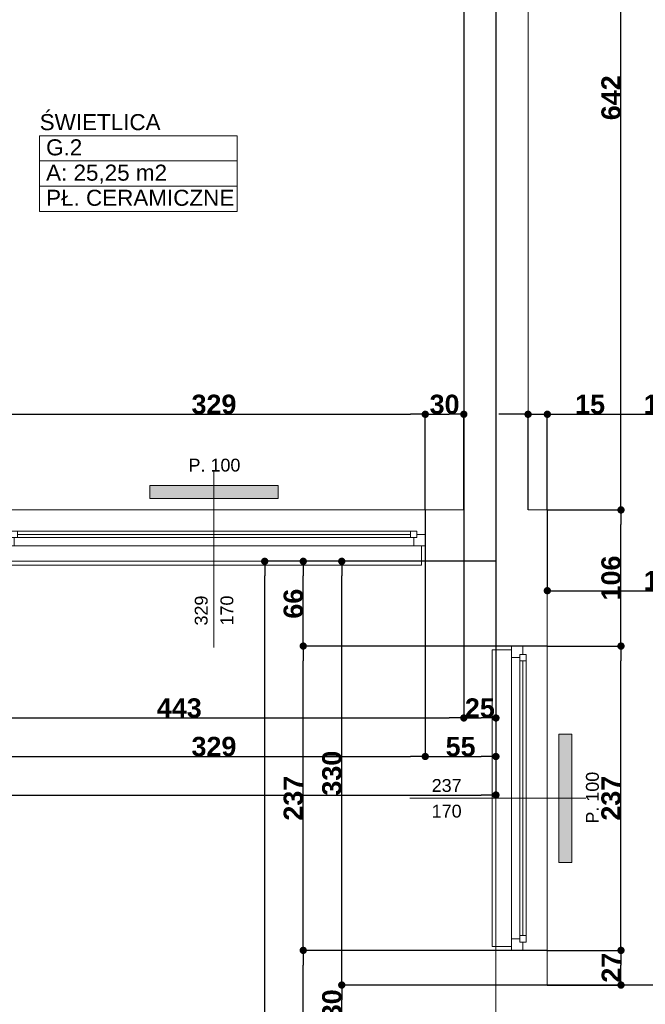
# Model space of a CAD drawing. Header units: millimetres. Extents: x 183299 to 1018155, y -286688 to 171278.
# Tile 71 of 100: x 420551 to 425421, y -97426 to -89758. Entities that reach past the tile are written whole.
import ezdxf
from ezdxf.enums import TextEntityAlignment as Align

# ---------------------------------------------------------------- set-up
doc = ezdxf.new("R2010")
doc.units = ezdxf.units.MM
doc.header["$MEASUREMENT"] = 0
doc.linetypes.add('Wipeout_Contour', pattern=[1000, 0, -1000])
for name, color, linetype in [('Elementy Modelu - Strefy', 7, 'Continuous'), ('inwentaryzacja_sciany', 7, 'Continuous'), ('Okna ArchiCADa', 7, 'Continuous'), ('Wymiarowanie - Ogólne', 7, 'Continuous'), ('Znaczniki Okien', 7, 'Continuous')]:
    doc.layers.add(name, color=color, linetype=linetype)
for name, color, linetype, lineweight in [('Elementy Modelu - Strefy_Nr_Pióra__6', 250, 'Continuous', 18), ('grzejniki_Nr_Pióra__20', 1, 'Continuous', 0), ('inwentaryzacja_sciany_Nr_Pióra__1', 7, 'Continuous', 13), ('inwentaryzacja_wentylacja_Nr_Pióra__20', 1, 'Continuous', 0), ('Okna ArchiCADa_Nr_Pióra__1', 7, 'Continuous', 13), ('Znaczniki Okien_Nr_Pióra__1', 7, 'Continuous', 13), ('Znaczniki Okien_Nr_Pióra__7', 7, 'Continuous', 35)]:
    doc.layers.add(name, color=color, linetype=linetype, lineweight=lineweight)
doc.layers.add('Okna ArchiCADa_Nr_Pióra__23', color=7, linetype='Continuous', lineweight=20, true_color=0xff6600)
doc.layers.add('Okna ArchiCADa_Nr_Pióra__3', color=7, linetype='Continuous', lineweight=18, true_color=0xff6600)
doc.styles.add('GENERATED_STYLE_1', font='arial.ttf')
doc.styles.add('GENERATED_STYLE_2', font='arialbd.ttf')
doc.styles.get("Standard").update_dxf_attribs({"font": 'txt', "bigfont": 'BIGFONT.SHX'})
doc.dimstyles.new('GENERATED_STYLE__1', dxfattribs={"dimtxt": 150, "dimasz": 114, "dimexe": 0.18, "dimexo": 0, "dimgap": 0.09, "dimtad": 1, "dimtih": 1, "dimtoh": 1, "dimdec": 0, "dimlfac": 0.1, "dimzin": 0, "dimdsep": 46, "dimtxsty": 'GENERATED_STYLE_2', "dimblk": 'ARROWHEAD_11', "dimblk1": 'ARROWHEAD_11', "dimblk2": 'ARROWHEAD_11', "dimcen": 0.09, "dimclrd": 256, "dimclre": 256, "dimclrt": 256, "dimazin": 0, "dimtfac": 1, "dimtdec": 4, "dimtmove": 0, "dimatfit": 3, "dimfxl": 1, "dimtolj": 1, "dimtzin": 0, "dimarcsym": 0})
doc.dimstyles.new('GENERATED_STYLE__2', dxfattribs={"dimtxt": 150, "dimasz": 114, "dimexe": 0.18, "dimexo": 0, "dimgap": 0.09, "dimtad": 1, "dimdec": 0, "dimlfac": 0.1, "dimzin": 0, "dimdsep": 46, "dimtxsty": 'GENERATED_STYLE_2', "dimblk": 'ARROWHEAD_11', "dimblk1": 'ARROWHEAD_11', "dimblk2": 'ARROWHEAD_11', "dimcen": 0.09, "dimclrd": 256, "dimclre": 256, "dimclrt": 256, "dimazin": 0, "dimtfac": 1, "dimtdec": 4, "dimtmove": 0, "dimatfit": 3, "dimfxl": 1, "dimtolj": 1, "dimtzin": 0, "dimarcsym": 0})

# ---------------------------------------------------------------- blocks, each defined once
blk = doc.blocks.new('ŚWIETLICA      _G.2_149_2', base_point=(246132.3, -90957.7))
at = {"layer": 'Elementy Modelu - Strefy_Nr_Pióra__6', "linetype": 'Continuous'}
for p, q in [((245363.4, -90761.3), (246901.1, -90761.3)), ((245363.4, -90957.7), (245363.4, -90761.3)), ((246901.1, -90761.3), (246901.1, -90957.7)), ((246901.1, -90957.7), (245363.4, -90957.7)), ((245363.4, -90957.7), (246901.1, -90957.7)), ((245363.4, -91154.1), (245363.4, -90957.7)), ((246901.1, -90957.7), (246901.1, -91154.1)), ((246901.1, -91154.1), (245363.4, -91154.1)), ((245363.4, -91154.1), (246901.1, -91154.1)), ((245363.4, -91350.6), (245363.4, -91154.1)), ((246901.1, -91154.1), (246901.1, -91350.6)), ((246901.1, -91350.6), (245363.4, -91350.6))]:
    blk.add_line(p, q, dxfattribs=at)
at = {"linetype": 'Continuous', "flags": 1}
for tag in ['ROOM_AREA', 'ROOM_PERIM', 'ROOM_WALLS_SURF', 'ROOM_DOORS_SURF', 'ROOM_WINDS_SURF', 'ROOM_BASELEV', 'ROOM_HEIGHT', 'ROOM_NET_AREA', 'ROOM_REDUCED_AREA', 'ROOM_CALC_AREA', 'ROOM_VOLUME']:
    blk.add_attdef(tag, text='', height=2000, dxfattribs=at).set_placement((246132.3, -91990.8), align=Align.BOTTOM_LEFT)
at = {"layer": 'Elementy Modelu - Strefy_Nr_Pióra__6', "linetype": 'Continuous', "insert": (245413.4, -90986.3), "char_height": 125, "attachment_point": 1, "style": 'GENERATED_STYLE_1'}
blk.add_mtext('{A: 25,25 m2}', dxfattribs=at)
at = {"layer": 'Elementy Modelu - Strefy_Nr_Pióra__6', "style": 'GENERATED_STYLE_1'}
for tag, p in [('ROOM_NAME', (245363.4, -90755.4)), ('ROOM_NUMBER', (245413.4, -90951.8)), ('basec', (245413.4, -91344.6))]:
    blk.add_attdef(tag, text='', height=125, dxfattribs=at).set_placement(p, align=Align.BOTTOM_LEFT)
blk = doc.blocks.new('O1 rozwierane 12_103')
at = {"layer": 'Okna ArchiCADa_Nr_Pióra__1', "linetype": 'Continuous'}
for p, q in [((-1185, 0), (-1185, -90)), ((-1155, 0), (-1185, 0)), ((1155, 0), (1185, 0)), ((1185, 0), (1185, -90))]:
    blk.add_line(p, q, dxfattribs=at)
at = {"layer": 'Okna ArchiCADa_Nr_Pióra__23', "linetype": 'Continuous'}
for p, q in [((-1185, 0), (-1185, -90)), ((1185, -90), (1185, 0))]:
    blk.add_line(p, q, dxfattribs=at)
at = {"layer": 'Okna ArchiCADa_Nr_Pióra__3', "linetype": 'Continuous'}
for p, q in [((-1155, 120), (-1155, 150)), ((-1155, 150), (1155, 150)), ((-1155, 120), (1155, 120)), ((1155, 150), (1155, 120)), ((-1185, -280), (1185, -280)), ((-1185, -280), (1185, -280))]:
    blk.add_line(p, q, dxfattribs=at)
at = {"linetype": 'Wipeout_Contour', "ltscale": 8678.220091}
blk.add_wipeout([(1070, -115), (1070, -65), (1095, -65), (1095, 0), (-1095, 0), (-1095, -65), (-1070, -65), (-1070, -115)], dxfattribs=at).dxf.layer = 'Okna ArchiCADa'
at = {"layer": 'Okna ArchiCADa_Nr_Pióra__23', "linetype": 'Continuous'}
for p, q in [((-1095, 0), (-1185, 0)), ((-1095, -65), (-1095, 0)), ((1185, 0), (1095, 0)), ((1095, 0), (1095, -65)), ((-1120, -90), (-1120, -65)), ((-1120, -65), (-1095, -65)), ((-1070, -65), (-1120, -65)), ((-1120, -65), (-1120, -115)), ((-1070, -115), (-1070, -65)), ((1120, -65), (1070, -65)), ((1070, -65), (1070, -115)), ((1095, -65), (1120, -65)), ((1120, -65), (1120, -90)), ((1120, -115), (1120, -65)), ((-1185, -90), (-1120, -90)), ((-1120, -115), (-1070, -115)), ((1070, -115), (1120, -115)), ((1120, -90), (1185, -90))]:
    blk.add_line(p, q, dxfattribs=at)
at = {"layer": 'Okna ArchiCADa_Nr_Pióra__3', "linetype": 'Continuous'}
for p, q in [((1095, 0), (-1095, 0)), ((-1070, -65), (1070, -65)), ((-1070, -90), (1070, -90)), ((-1070, -115), (1070, -115)), ((-1070, -115), (1070, -115))]:
    blk.add_line(p, q, dxfattribs=at)
blk = doc.blocks.new('Znacznik O 12_118')
at = {"layer": 'Znaczniki Okien_Nr_Pióra__1', "linetype": 'Continuous'}
blk.add_line((0, 671.4), (0, -700), dxfattribs=at)
at = {"layer": 'Znaczniki Okien_Nr_Pióra__7', "linetype": 'Continuous', "char_height": 100, "attachment_point": 7, "rotation": 270, "style": 'GENERATED_STYLE_1'}
for s, insert in [('{170}', (-152.1, 500)), ('{237}', (47.9, 500))]:
    blk.add_mtext(s, dxfattribs=dict(at, insert=insert))
at = {"layer": 'Znaczniki Okien_Nr_Pióra__7', "linetype": 'Continuous', "insert": (-197.9, -802.1), "char_height": 100, "attachment_point": 7, "style": 'GENERATED_STYLE_1'}
blk.add_mtext('{P. 100}', dxfattribs=at)
blk = doc.blocks.new('Ściana_707_2', base_point=(248915.1, -103325.8))
at = {"layer": 'inwentaryzacja_sciany_Nr_Pióra__1', "linetype": 'Continuous'}
for p, q in [((249315.1, -94735.8), (249315.1, -93675.8)), ((248915.1, -94075.8), (248915.1, -94765.8)), ((248915.1, -94765.8), (249035.1, -94765.8)), ((249035.1, -94765.8), (249035.1, -94735.8)), ((249035.1, -94735.8), (249125.1, -94735.8)), ((249125.1, -94735.8), (249315.1, -94735.8)), ((248915.1, -97075.8), (249035.1, -97075.8)), ((248915.1, -97075.8), (248915.1, -103725.8)), ((249035.1, -97075.8), (249035.1, -97105.8)), ((249035.1, -97105.8), (249125.1, -97105.8)), ((249125.1, -97105.8), (249315.1, -97105.8)), ((249315.1, -97375.8), (249315.1, -97105.8))]:
    blk.add_line(p, q, dxfattribs=at)
at = {"layer": 'Okna ArchiCADa', "linetype": 'Continuous', "xscale": -1, "rotation": 90}
blk.add_blockref('O1 rozwierane 12_103', (249035.1, -95920.8), dxfattribs=at)
at = {"layer": 'Znaczniki Okien', "rotation": 90}
blk.add_blockref('Znacznik O 12_118', (248915.1, -95920.8), dxfattribs=at)
blk = doc.blocks.new('Ściana_709_2', base_point=(248915.1, -97675.8))
at = {"layer": 'inwentaryzacja_sciany_Nr_Pióra__1', "linetype": 'Continuous'}
blk.add_line((250085.1, -97375.8), (249315.1, -97375.8), dxfattribs=at)
blk = doc.blocks.new('Ściana_713_2', base_point=(248915.1, -93675.8))
at = {"layer": 'inwentaryzacja_sciany_Nr_Pióra__1', "linetype": 'Continuous'}
for p, q in [((249165.1, -93675.8), (249165.1, -87255.8)), ((248915.1, -87975.8), (248915.1, -93675.8))]:
    blk.add_line(p, q, dxfattribs=at)
blk = doc.blocks.new('O1 rozwierane 12_101')
at = {"layer": 'Okna ArchiCADa_Nr_Pióra__1', "linetype": 'Continuous'}
for p, q in [((-1645, 0), (-1645, -90)), ((-1615, 0), (-1645, 0)), ((1615, 0), (1645, 0)), ((1645, 0), (1645, -90))]:
    blk.add_line(p, q, dxfattribs=at)
at = {"layer": 'Okna ArchiCADa_Nr_Pióra__23', "linetype": 'Continuous'}
for p, q in [((-1645, 0), (-1645, -90)), ((1645, -90), (1645, 0))]:
    blk.add_line(p, q, dxfattribs=at)
at = {"layer": 'Okna ArchiCADa_Nr_Pióra__3', "linetype": 'Continuous'}
for p, q in [((-1615, 120), (-1615, 150)), ((-1615, 150), (1615, 150)), ((-1615, 120), (1615, 120)), ((1615, 150), (1615, 120)), ((-1645, -280), (1645, -280)), ((-1645, -280), (1645, -280))]:
    blk.add_line(p, q, dxfattribs=at)
at = {"linetype": 'Wipeout_Contour', "ltscale": 12352.174021}
blk.add_wipeout([(1530, -115), (1530, -65), (1555, -65), (1555, 0), (-1555, 0), (-1555, -65), (-1530, -65), (-1530, -115)], dxfattribs=at).dxf.layer = 'Okna ArchiCADa'
at = {"layer": 'Okna ArchiCADa_Nr_Pióra__23', "linetype": 'Continuous'}
for p, q in [((-1555, 0), (-1645, 0)), ((-1555, -65), (-1555, 0)), ((1645, 0), (1555, 0)), ((1555, 0), (1555, -65)), ((-1580, -90), (-1580, -65)), ((-1580, -65), (-1555, -65)), ((-1530, -65), (-1580, -65)), ((-1580, -65), (-1580, -115)), ((-1530, -115), (-1530, -65)), ((1580, -65), (1530, -65)), ((1530, -65), (1530, -115)), ((1555, -65), (1580, -65)), ((1580, -65), (1580, -90)), ((1580, -115), (1580, -65)), ((-1645, -90), (-1580, -90)), ((-1580, -115), (-1530, -115)), ((1530, -115), (1580, -115)), ((1580, -90), (1645, -90))]:
    blk.add_line(p, q, dxfattribs=at)
at = {"layer": 'Okna ArchiCADa_Nr_Pióra__3', "linetype": 'Continuous'}
for p, q in [((1555, 0), (-1555, 0)), ((-1530, -65), (1530, -65)), ((-1530, -90), (1530, -90)), ((-1530, -115), (1530, -115)), ((-1530, -115), (1530, -115))]:
    blk.add_line(p, q, dxfattribs=at)
blk = doc.blocks.new('Znacznik O 12_122')
at = {"layer": 'Znaczniki Okien_Nr_Pióra__1', "linetype": 'Continuous'}
blk.add_line((0, 671.4), (0, -700), dxfattribs=at)
at = {"layer": 'Znaczniki Okien_Nr_Pióra__7', "linetype": 'Continuous', "char_height": 100, "attachment_point": 7, "style": 'GENERATED_STYLE_1'}
for s, insert, rotation in [('{170}', (-152.1, 500), 270), ('{329}', (47.9, 500), 270), ('{P. 100}', (197.9, -697.9), 180)]:
    blk.add_mtext(s, dxfattribs=dict(at, insert=insert, rotation=rotation))
blk = doc.blocks.new('Ściana_730_2', base_point=(248915.1, -93675.8))
at = {"layer": 'inwentaryzacja_sciany_Nr_Pióra__1', "linetype": 'Continuous'}
for p, q in [((248365.1, -93865.8), (248365.1, -93675.8)), ((248665.1, -93675.8), (248365.1, -93675.8)), ((249315.1, -93675.8), (249165.1, -93675.8)), ((248365.1, -93955.8), (248365.1, -93865.8)), ((248335.1, -94075.8), (248335.1, -93955.8)), ((248335.1, -93955.8), (248365.1, -93955.8)), ((248335.1, -94075.8), (248915.1, -94075.8))]:
    blk.add_line(p, q, dxfattribs=at)
at = {"layer": 'Okna ArchiCADa', "linetype": 'Continuous', "xscale": -1, "rotation": 180}
blk.add_blockref('O1 rozwierane 12_101', (246720.1, -93955.8), dxfattribs=at)
at = {"layer": 'Znaczniki Okien', "rotation": 180}
blk.add_blockref('Znacznik O 12_122', (246720.1, -94075.8), dxfattribs=at)
blk = doc.blocks.new('Ściana_485_2', base_point=(248915.1, -93675.8))
at = {"layer": 'inwentaryzacja_sciany_Nr_Pióra__1', "linetype": 'Continuous'}
for p, q in [((248915.1, -87255.8), (248665.1, -87255.8)), ((248665.1, -87255.8), (248665.1, -87675.8)), ((248915.1, -93675.8), (248915.1, -87255.8)), ((248665.1, -87975.8), (248665.1, -93675.8))]:
    blk.add_line(p, q, dxfattribs=at)
blk = doc.blocks.new('ARROWHEAD_11')
at = {"linetype": 'Continuous'}
blk.add_line((0, 0), (-1, 0), dxfattribs=at)
at = {"linetype": 'Continuous', "const_width": 0.25, "flags": 128}
blk.add_lwpolyline([(-0.125, 0, 1), (0.125, 0, 1)], format="xyb", close=True, dxfattribs=at)
blk = doc.blocks.new('*D5263')
at = {"layer": 'Defpoints', "color": 0}
for p in [(424008, -80756.3), (419578, -90726.3), (424008, -95196.3)]:
    blk.add_point(p, dxfattribs=at)
at = {"layer": 'Wymiarowanie - Ogólne', "linetype": 'Continuous', "lineweight": -2}
for p, q in [((424008, -80756.3), (424008, -95196.5)), ((419578, -90726.3), (419578, -95196.5)), ((419692, -95196.3), (423894, -95196.3))]:
    blk.add_line(p, q, dxfattribs=at)
at = {"layer": 'Wymiarowanie - Ogólne', "lineweight": -2, "xscale": 114, "yscale": 114, "zscale": 114, "rotation": 180}
blk.add_blockref('ARROWHEAD_11', (419578, -95196.3), dxfattribs=at)
at = {"layer": 'Wymiarowanie - Ogólne', "lineweight": -2, "xscale": 114, "yscale": 114, "zscale": 114}
blk.add_blockref('ARROWHEAD_11', (424008, -95196.3), dxfattribs=at)
at = {"layer": 'Wymiarowanie - Ogólne', "insert": (421793, -95119.7), "char_height": 150, "attachment_point": 5, "style": 'GENERATED_STYLE_2'}
blk.add_mtext('\\A1;443', dxfattribs=at)
blk = doc.blocks.new('*D5264')
at = {"layer": 'Defpoints', "color": 0}
for p in [(424008, -80756.3), (424258, -80756.3), (424258, -95196.3)]:
    blk.add_point(p, dxfattribs=at)
at = {"layer": 'Wymiarowanie - Ogólne', "linetype": 'Continuous', "lineweight": -2}
for p, q in [((424008, -80756.3), (424008, -95196.5)), ((424258, -80756.3), (424258, -95196.5)), ((424122, -95196.3), (424144, -95196.3))]:
    blk.add_line(p, q, dxfattribs=at)
at = {"layer": 'Wymiarowanie - Ogólne', "lineweight": -2, "xscale": 114, "yscale": 114, "zscale": 114, "rotation": 180}
blk.add_blockref('ARROWHEAD_11', (424008, -95196.3), dxfattribs=at)
at = {"layer": 'Wymiarowanie - Ogólne', "lineweight": -2, "xscale": 114, "yscale": 114, "zscale": 114}
blk.add_blockref('ARROWHEAD_11', (424258, -95196.3), dxfattribs=at)
at = {"layer": 'Wymiarowanie - Ogólne', "insert": (424133, -95119.7), "char_height": 150, "attachment_point": 5, "style": 'GENERATED_STYLE_2'}
blk.add_mtext('\\A1;25', dxfattribs=at)
blk = doc.blocks.new('*D5272')
at = {"layer": 'Defpoints', "color": 0}
for p in [(420418, -93576.3), (423708, -93576.3), (423708, -95496.3)]:
    blk.add_point(p, dxfattribs=at)
at = {"layer": 'Wymiarowanie - Ogólne', "linetype": 'Continuous', "lineweight": -2}
for p, q in [((420418, -93576.3), (420418, -95496.5)), ((423708, -93576.3), (423708, -95496.5)), ((420532, -95496.3), (423594, -95496.3))]:
    blk.add_line(p, q, dxfattribs=at)
at = {"layer": 'Wymiarowanie - Ogólne', "lineweight": -2, "xscale": 114, "yscale": 114, "zscale": 114, "rotation": 180}
blk.add_blockref('ARROWHEAD_11', (420418, -95496.3), dxfattribs=at)
at = {"layer": 'Wymiarowanie - Ogólne', "lineweight": -2, "xscale": 114, "yscale": 114, "zscale": 114}
blk.add_blockref('ARROWHEAD_11', (423708, -95496.3), dxfattribs=at)
at = {"layer": 'Wymiarowanie - Ogólne', "insert": (422063, -95419.6), "char_height": 150, "attachment_point": 5, "style": 'GENERATED_STYLE_2'}
blk.add_mtext('\\A1;329', dxfattribs=at)
blk = doc.blocks.new('*D5273')
at = {"layer": 'Defpoints', "color": 0}
for p in [(423708, -93576.3), (424258, -93976.3), (424258, -95496.3)]:
    blk.add_point(p, dxfattribs=at)
at = {"layer": 'Wymiarowanie - Ogólne', "linetype": 'Continuous', "lineweight": -2}
for p, q in [((423708, -93576.3), (423708, -95496.5)), ((424258, -93976.3), (424258, -95496.5)), ((423822, -95496.3), (424144, -95496.3))]:
    blk.add_line(p, q, dxfattribs=at)
at = {"layer": 'Wymiarowanie - Ogólne', "lineweight": -2, "xscale": 114, "yscale": 114, "zscale": 114, "rotation": 180}
blk.add_blockref('ARROWHEAD_11', (423708, -95496.3), dxfattribs=at)
at = {"layer": 'Wymiarowanie - Ogólne', "lineweight": -2, "xscale": 114, "yscale": 114, "zscale": 114}
blk.add_blockref('ARROWHEAD_11', (424258, -95496.3), dxfattribs=at)
at = {"layer": 'Wymiarowanie - Ogólne', "insert": (423983, -95420), "char_height": 150, "attachment_point": 5, "style": 'GENERATED_STYLE_2'}
blk.add_mtext('\\A1;55', dxfattribs=at)
blk = doc.blocks.new('*D5274')
at = {"layer": 'Defpoints', "color": 0}
for p in [(405828, -93976.3), (424258, -93976.3), (424258, -95796.3)]:
    blk.add_point(p, dxfattribs=at)
at = {"layer": 'Wymiarowanie - Ogólne', "linetype": 'Continuous', "lineweight": -2}
for p, q in [((405828, -93976.3), (405828, -95796.5)), ((424258, -93976.3), (424258, -95796.5)), ((405942, -95796.3), (424144, -95796.3))]:
    blk.add_line(p, q, dxfattribs=at)
at = {"layer": 'Wymiarowanie - Ogólne', "lineweight": -2, "xscale": 114, "yscale": 114, "zscale": 114, "rotation": 180}
blk.add_blockref('ARROWHEAD_11', (405828, -95796.3), dxfattribs=at)
at = {"layer": 'Wymiarowanie - Ogólne', "lineweight": -2, "xscale": 114, "yscale": 114, "zscale": 114}
blk.add_blockref('ARROWHEAD_11', (424258, -95796.3), dxfattribs=at)
at = {"layer": 'Wymiarowanie - Ogólne', "insert": (415043, -95719.6), "char_height": 150, "attachment_point": 5, "style": 'GENERATED_STYLE_2'}
blk.add_mtext('\\A1;1843', dxfattribs=at)
blk = doc.blocks.new('*D5304')
at = {"layer": 'Defpoints', "color": 0}
for p in [(423058, -97276.3), (430803, -97276.3), (430803, -97576.3)]:
    blk.add_point(p, dxfattribs=at)
at = {"layer": 'Wymiarowanie - Ogólne', "linetype": 'Continuous', "lineweight": -2}
for p, q in [((430803, -97276.3), (423057.8, -97276.3)), ((423058, -97462.3), (423058, -97390.3)), ((430803, -97576.3), (423057.8, -97576.3))]:
    blk.add_line(p, q, dxfattribs=at)
at = {"layer": 'Wymiarowanie - Ogólne', "lineweight": -2, "xscale": 114, "yscale": 114, "zscale": 114}
for p, rotation in [((423058, -97276.3), 90), ((423058, -97576.3), 270)]:
    blk.add_blockref('ARROWHEAD_11', p, dxfattribs=dict(at, rotation=rotation))
at = {"layer": 'Wymiarowanie - Ogólne', "insert": (422981.4, -97426.3), "char_height": 150, "attachment_point": 5, "rotation": 90, "style": 'GENERATED_STYLE_2'}
blk.add_mtext('\\A1;30', dxfattribs=at)
blk = doc.blocks.new('*D5305')
at = {"layer": 'Defpoints', "color": 0}
for p in [(423058, -93976.3), (424258, -93976.3), (430803, -97276.3)]:
    blk.add_point(p, dxfattribs=at)
at = {"layer": 'Wymiarowanie - Ogólne', "linetype": 'Continuous', "lineweight": -2}
for p, q in [((424258, -93976.3), (423057.8, -93976.3)), ((423058, -97162.3), (423058, -94090.3)), ((430803, -97276.3), (423057.8, -97276.3))]:
    blk.add_line(p, q, dxfattribs=at)
at = {"layer": 'Wymiarowanie - Ogólne', "lineweight": -2, "xscale": 114, "yscale": 114, "zscale": 114}
for p, rotation in [((423058, -93976.3), 90), ((423058, -97276.3), 270)]:
    blk.add_blockref('ARROWHEAD_11', p, dxfattribs=dict(at, rotation=rotation))
at = {"layer": 'Wymiarowanie - Ogólne', "insert": (422981.4, -95626.3), "char_height": 150, "attachment_point": 5, "rotation": 90, "style": 'GENERATED_STYLE_2'}
blk.add_mtext('\\A1;330', dxfattribs=at)
blk = doc.blocks.new('*D5306')
at = {"layer": 'Defpoints', "color": 0}
for p in [(422758, -97006.3), (424658, -97006.3), (424258, -103626.3)]:
    blk.add_point(p, dxfattribs=at)
at = {"layer": 'Wymiarowanie - Ogólne', "linetype": 'Continuous', "lineweight": -2}
for p, q in [((424658, -97006.3), (422757.8, -97006.3)), ((422758, -103512.3), (422758, -97120.3)), ((424258, -103626.3), (422757.8, -103626.3))]:
    blk.add_line(p, q, dxfattribs=at)
at = {"layer": 'Wymiarowanie - Ogólne', "lineweight": -2, "xscale": 114, "yscale": 114, "zscale": 114}
for p, rotation in [((422758, -97006.3), 90), ((422758, -103626.3), 270)]:
    blk.add_blockref('ARROWHEAD_11', p, dxfattribs=dict(at, rotation=rotation))
at = {"layer": 'Wymiarowanie - Ogólne', "insert": (422681.4, -100316.3), "char_height": 150, "attachment_point": 5, "rotation": 90, "style": 'GENERATED_STYLE_2'}
blk.add_mtext('\\A1;662', dxfattribs=at)
blk = doc.blocks.new('*D5307')
at = {"layer": 'Defpoints', "color": 0}
for p in [(422758, -94636.3), (424658, -94636.3), (424658, -97006.3)]:
    blk.add_point(p, dxfattribs=at)
at = {"layer": 'Wymiarowanie - Ogólne', "linetype": 'Continuous', "lineweight": -2}
for p, q in [((424658, -94636.3), (422757.8, -94636.3)), ((422758, -96892.3), (422758, -94750.3)), ((424658, -97006.3), (422757.8, -97006.3))]:
    blk.add_line(p, q, dxfattribs=at)
at = {"layer": 'Wymiarowanie - Ogólne', "lineweight": -2, "xscale": 114, "yscale": 114, "zscale": 114}
for p, rotation in [((422758, -94636.3), 90), ((422758, -97006.3), 270)]:
    blk.add_blockref('ARROWHEAD_11', p, dxfattribs=dict(at, rotation=rotation))
at = {"layer": 'Wymiarowanie - Ogólne', "insert": (422681.4, -95821.3), "char_height": 150, "attachment_point": 5, "rotation": 90, "style": 'GENERATED_STYLE_2'}
blk.add_mtext('\\A1;237', dxfattribs=at)
blk = doc.blocks.new('*D5308')
at = {"layer": 'Defpoints', "color": 0}
for p in [(422758, -93976.3), (424258, -93976.3), (424658, -94636.3)]:
    blk.add_point(p, dxfattribs=at)
at = {"layer": 'Wymiarowanie - Ogólne', "linetype": 'Continuous', "lineweight": -2}
for p, q in [((424258, -93976.3), (422757.8, -93976.3)), ((422758, -94522.3), (422758, -94090.3)), ((424658, -94636.3), (422757.8, -94636.3))]:
    blk.add_line(p, q, dxfattribs=at)
at = {"layer": 'Wymiarowanie - Ogólne', "lineweight": -2, "xscale": 114, "yscale": 114, "zscale": 114}
for p, rotation in [((422758, -93976.3), 90), ((422758, -94636.3), 270)]:
    blk.add_blockref('ARROWHEAD_11', p, dxfattribs=dict(at, rotation=rotation))
at = {"layer": 'Wymiarowanie - Ogólne', "insert": (422681.4, -94306.3), "char_height": 150, "attachment_point": 5, "rotation": 90, "style": 'GENERATED_STYLE_2'}
blk.add_mtext('\\A1;66', dxfattribs=at)
blk = doc.blocks.new('*D5309')
at = {"layer": 'Defpoints', "color": 0}
for p in [(422458, -93976.3), (424258, -93976.3), (424258, -103626.3)]:
    blk.add_point(p, dxfattribs=at)
at = {"layer": 'Wymiarowanie - Ogólne', "linetype": 'Continuous', "lineweight": -2}
for p, q in [((424258, -93976.3), (422457.8, -93976.3)), ((422458, -103512.3), (422458, -94090.3)), ((424258, -103626.3), (422457.8, -103626.3))]:
    blk.add_line(p, q, dxfattribs=at)
at = {"layer": 'Wymiarowanie - Ogólne', "lineweight": -2, "xscale": 114, "yscale": 114, "zscale": 114}
for p, rotation in [((422458, -93976.3), 90), ((422458, -103626.3), 270)]:
    blk.add_blockref('ARROWHEAD_11', p, dxfattribs=dict(at, rotation=rotation))
at = {"layer": 'Wymiarowanie - Ogólne', "insert": (422381.2, -98801.3), "char_height": 150, "attachment_point": 5, "rotation": 90, "style": 'GENERATED_STYLE_2'}
blk.add_mtext('\\A1;965', dxfattribs=at)
blk = doc.blocks.new('*D5425')
at = {"layer": 'Defpoints', "color": 0}
for p in [(426508, -84026.3), (424508, -89601.3), (426508, -90481.3)]:
    blk.add_point(p, dxfattribs=at)
at = {"layer": 'Wymiarowanie - Ogólne', "linetype": 'Continuous', "lineweight": -2}
for p, q in [((424508, -89601.3), (424508, -84026.1)), ((424622, -84026.3), (426394, -84026.3)), ((426508, -90481.3), (426508, -84026.1))]:
    blk.add_line(p, q, dxfattribs=at)
at = {"layer": 'Wymiarowanie - Ogólne', "lineweight": -2, "xscale": 114, "yscale": 114, "zscale": 114, "rotation": 180}
blk.add_blockref('ARROWHEAD_11', (424508, -84026.3), dxfattribs=at)
at = {"layer": 'Wymiarowanie - Ogólne', "lineweight": -2, "xscale": 114, "yscale": 114, "zscale": 114}
blk.add_blockref('ARROWHEAD_11', (426508, -84026.3), dxfattribs=at)
at = {"layer": 'Wymiarowanie - Ogólne', "insert": (425508, -83949.7), "char_height": 150, "attachment_point": 5, "style": 'GENERATED_STYLE_2'}
blk.add_mtext('\\A1;200', dxfattribs=at)
blk = doc.blocks.new('*D6537')
at = {"layer": 'Defpoints', "color": 0}
for p in [(426508, -90481.3), (424658, -93576.3), (426508, -94205.1)]:
    blk.add_point(p, dxfattribs=at)
at = {"layer": 'Wymiarowanie - Ogólne', "linetype": 'Continuous', "lineweight": -2}
for p, q in [((426508, -90481.3), (426508, -94205.3)), ((424658, -93576.3), (424658, -94205.3)), ((424772, -94205.1), (426394, -94205.1))]:
    blk.add_line(p, q, dxfattribs=at)
at = {"layer": 'Wymiarowanie - Ogólne', "lineweight": -2, "xscale": 114, "yscale": 114, "zscale": 114, "rotation": 180}
blk.add_blockref('ARROWHEAD_11', (424658, -94205.1), dxfattribs=at)
at = {"layer": 'Wymiarowanie - Ogólne', "lineweight": -2, "xscale": 114, "yscale": 114, "zscale": 114}
blk.add_blockref('ARROWHEAD_11', (426508, -94205.1), dxfattribs=at)
at = {"layer": 'Wymiarowanie - Ogólne', "insert": (425583, -94128.4), "char_height": 150, "attachment_point": 5, "style": 'GENERATED_STYLE_2'}
blk.add_mtext('\\A1;185', dxfattribs=at)
blk = doc.blocks.new('*D6568')
at = {"layer": 'Defpoints', "color": 0}
for p in [(424658, -92831.3), (424508, -93576.3), (424658, -93576.3)]:
    blk.add_point(p, dxfattribs=at)
at = {"layer": 'Wymiarowanie - Ogólne', "linetype": 'Continuous', "lineweight": -2}
for p, q in [((424394, -92831.3), (424280, -92831.3)), ((424508, -93576.3), (424508, -92831.1)), ((424508, -92831.3), (424658, -92831.3)), ((424658, -93576.3), (424658, -92831.1)), ((424772, -92831.3), (425096.1, -92831.3))]:
    blk.add_line(p, q, dxfattribs=at)
at = {"layer": 'Wymiarowanie - Ogólne', "lineweight": -2, "xscale": 114, "yscale": 114, "zscale": 114}
blk.add_blockref('ARROWHEAD_11', (424508, -92831.3), dxfattribs=at)
at = {"layer": 'Wymiarowanie - Ogólne', "lineweight": -2, "xscale": 114, "yscale": 114, "zscale": 114, "rotation": 180}
blk.add_blockref('ARROWHEAD_11', (424658, -92831.3), dxfattribs=at)
at = {"layer": 'Wymiarowanie - Ogólne', "insert": (424991, -92754.7), "char_height": 150, "attachment_point": 5, "style": 'GENERATED_STYLE_2'}
blk.add_mtext('\\A1;15', dxfattribs=at)
blk = doc.blocks.new('*D6569')
at = {"layer": 'Defpoints', "color": 0}
for p in [(426508, -92831.3), (424658, -93576.3), (426508, -95336.3)]:
    blk.add_point(p, dxfattribs=at)
at = {"layer": 'Wymiarowanie - Ogólne', "linetype": 'Continuous', "lineweight": -2}
for p, q in [((424658, -93576.3), (424658, -92831.1)), ((424772, -92831.3), (426394, -92831.3)), ((426508, -95336.3), (426508, -92831.1))]:
    blk.add_line(p, q, dxfattribs=at)
at = {"layer": 'Wymiarowanie - Ogólne', "lineweight": -2, "xscale": 114, "yscale": 114, "zscale": 114, "rotation": 180}
blk.add_blockref('ARROWHEAD_11', (424658, -92831.3), dxfattribs=at)
at = {"layer": 'Wymiarowanie - Ogólne', "lineweight": -2, "xscale": 114, "yscale": 114, "zscale": 114}
blk.add_blockref('ARROWHEAD_11', (426508, -92831.3), dxfattribs=at)
at = {"layer": 'Wymiarowanie - Ogólne', "insert": (425583, -92754.6), "char_height": 150, "attachment_point": 5, "style": 'GENERATED_STYLE_2'}
blk.add_mtext('\\A1;185', dxfattribs=at)
blk = doc.blocks.new('*D6570')
at = {"layer": 'Defpoints', "color": 0}
for p in [(424658, -97006.3), (425231.4, -97006.3), (424658, -97276.3)]:
    blk.add_point(p, dxfattribs=at)
at = {"layer": 'Wymiarowanie - Ogólne', "linetype": 'Continuous', "lineweight": -2}
for p, q in [((424658, -97006.3), (425231.5, -97006.3)), ((425231.4, -97162.3), (425231.4, -97120.3)), ((424658, -97276.3), (425231.5, -97276.3))]:
    blk.add_line(p, q, dxfattribs=at)
at = {"layer": 'Wymiarowanie - Ogólne', "lineweight": -2, "xscale": 114, "yscale": 114, "zscale": 114}
for p, rotation in [((425231.4, -97006.3), 90), ((425231.4, -97276.3), 270)]:
    blk.add_blockref('ARROWHEAD_11', p, dxfattribs=dict(at, rotation=rotation))
at = {"layer": 'Wymiarowanie - Ogólne', "insert": (425156, -97141.3), "char_height": 150, "attachment_point": 5, "rotation": 90, "style": 'GENERATED_STYLE_2'}
blk.add_mtext('\\A1;27', dxfattribs=at)
blk = doc.blocks.new('*D6571')
at = {"layer": 'Defpoints', "color": 0}
for p in [(424658, -94636.3), (425231.4, -94636.3), (424658, -97006.3)]:
    blk.add_point(p, dxfattribs=at)
at = {"layer": 'Wymiarowanie - Ogólne', "linetype": 'Continuous', "lineweight": -2}
for p, q in [((424658, -94636.3), (425231.5, -94636.3)), ((425231.4, -96892.3), (425231.4, -94750.3)), ((424658, -97006.3), (425231.5, -97006.3))]:
    blk.add_line(p, q, dxfattribs=at)
at = {"layer": 'Wymiarowanie - Ogólne', "lineweight": -2, "xscale": 114, "yscale": 114, "zscale": 114}
for p, rotation in [((425231.4, -94636.3), 90), ((425231.4, -97006.3), 270)]:
    blk.add_blockref('ARROWHEAD_11', p, dxfattribs=dict(at, rotation=rotation))
at = {"layer": 'Wymiarowanie - Ogólne', "insert": (425154.8, -95821.3), "char_height": 150, "attachment_point": 5, "rotation": 90, "style": 'GENERATED_STYLE_2'}
blk.add_mtext('\\A1;237', dxfattribs=at)
blk = doc.blocks.new('*D6572')
at = {"layer": 'Defpoints', "color": 0}
for p in [(424658, -93576.3), (425231.4, -93576.3), (424658, -94636.3)]:
    blk.add_point(p, dxfattribs=at)
at = {"layer": 'Wymiarowanie - Ogólne', "linetype": 'Continuous', "lineweight": -2}
for p, q in [((424658, -93576.3), (425231.5, -93576.3)), ((425231.4, -94522.3), (425231.4, -93690.3)), ((424658, -94636.3), (425231.5, -94636.3))]:
    blk.add_line(p, q, dxfattribs=at)
at = {"layer": 'Wymiarowanie - Ogólne', "lineweight": -2, "xscale": 114, "yscale": 114, "zscale": 114}
for p, rotation in [((425231.4, -93576.3), 90), ((425231.4, -94636.3), 270)]:
    blk.add_blockref('ARROWHEAD_11', p, dxfattribs=dict(at, rotation=rotation))
at = {"layer": 'Wymiarowanie - Ogólne', "insert": (425154.8, -94106.3), "char_height": 150, "attachment_point": 5, "rotation": 90, "style": 'GENERATED_STYLE_2'}
blk.add_mtext('\\A1;106', dxfattribs=at)
blk = doc.blocks.new('*D6573')
at = {"layer": 'Defpoints', "color": 0}
for p in [(424508, -87156.3), (425231.4, -87156.3), (424658, -93576.3)]:
    blk.add_point(p, dxfattribs=at)
at = {"layer": 'Wymiarowanie - Ogólne', "linetype": 'Continuous', "lineweight": -2}
for p, q in [((424508, -87156.3), (425231.5, -87156.3)), ((425231.4, -93462.3), (425231.4, -87270.3)), ((424658, -93576.3), (425231.5, -93576.3))]:
    blk.add_line(p, q, dxfattribs=at)
at = {"layer": 'Wymiarowanie - Ogólne', "lineweight": -2, "xscale": 114, "yscale": 114, "zscale": 114}
for p, rotation in [((425231.4, -87156.3), 90), ((425231.4, -93576.3), 270)]:
    blk.add_blockref('ARROWHEAD_11', p, dxfattribs=dict(at, rotation=rotation))
at = {"layer": 'Wymiarowanie - Ogólne', "insert": (425154.8, -90366.3), "char_height": 150, "attachment_point": 5, "rotation": 90, "style": 'GENERATED_STYLE_2'}
blk.add_mtext('\\A1;642', dxfattribs=at)
blk = doc.blocks.new('*D6637')
at = {"layer": 'Defpoints', "color": 0}
for p in [(423708, -92831.3), (420418, -93576.3), (423708, -93576.3)]:
    blk.add_point(p, dxfattribs=at)
at = {"layer": 'Wymiarowanie - Ogólne', "linetype": 'Continuous', "lineweight": -2}
for p, q in [((420418, -93576.3), (420418, -92831.1)), ((420532, -92831.3), (423594, -92831.3)), ((423708, -93576.3), (423708, -92831.1))]:
    blk.add_line(p, q, dxfattribs=at)
at = {"layer": 'Wymiarowanie - Ogólne', "lineweight": -2, "xscale": 114, "yscale": 114, "zscale": 114, "rotation": 180}
blk.add_blockref('ARROWHEAD_11', (420418, -92831.3), dxfattribs=at)
at = {"layer": 'Wymiarowanie - Ogólne', "lineweight": -2, "xscale": 114, "yscale": 114, "zscale": 114}
blk.add_blockref('ARROWHEAD_11', (423708, -92831.3), dxfattribs=at)
at = {"layer": 'Wymiarowanie - Ogólne', "insert": (422063, -92754.6), "char_height": 150, "attachment_point": 5, "style": 'GENERATED_STYLE_2'}
blk.add_mtext('\\A1;329', dxfattribs=at)
blk = doc.blocks.new('*D6638')
at = {"layer": 'Defpoints', "color": 0}
for p in [(424008, -92831.3), (423708, -93576.3), (424008, -93576.3)]:
    blk.add_point(p, dxfattribs=at)
at = {"layer": 'Wymiarowanie - Ogólne', "linetype": 'Continuous', "lineweight": -2}
for p, q in [((423708, -93576.3), (423708, -92831.1)), ((423822, -92831.3), (423894, -92831.3)), ((424008, -93576.3), (424008, -92831.1))]:
    blk.add_line(p, q, dxfattribs=at)
at = {"layer": 'Wymiarowanie - Ogólne', "lineweight": -2, "xscale": 114, "yscale": 114, "zscale": 114, "rotation": 180}
blk.add_blockref('ARROWHEAD_11', (423708, -92831.3), dxfattribs=at)
at = {"layer": 'Wymiarowanie - Ogólne', "lineweight": -2, "xscale": 114, "yscale": 114, "zscale": 114}
blk.add_blockref('ARROWHEAD_11', (424008, -92831.3), dxfattribs=at)
at = {"layer": 'Wymiarowanie - Ogólne', "insert": (423858, -92754.7), "char_height": 150, "attachment_point": 5, "style": 'GENERATED_STYLE_2'}
blk.add_mtext('\\A1;30', dxfattribs=at)

msp = doc.modelspace()

# ---------------------------------------------------------------- hatches: boundary and pattern name
at = {"layer": 'inwentaryzacja_wentylacja_Nr_Pióra__20', "linetype": 'Continuous'}
for points in [[(421562.95206, -93386.32699), (421562.95206, -93486.32699), (422562.95206, -93486.32699), (422562.95206, -93386.32699)], [(424747.95206, -96321.32699), (424847.95206, -96321.32699), (424847.95206, -95321.32699), (424747.95206, -95321.32699)]]:
    msp.add_hatch(color=256, dxfattribs=at).paths.add_polyline_path(points, flags=0)

# ---------------------------------------------------------------- block references
at = {"layer": 'Elementy Modelu - Strefy', "linetype": 'Continuous'}
ref = msp.add_blockref('ŚWIETLICA      _G.2_149_2', (421475.18657, -90858.26657), dxfattribs=at)
ref.add_attrib('ROOM_NAME', 'ŚWIETLICA', dxfattribs={"layer": 'Elementy Modelu - Strefy_Nr_Pióra__6', "color": 5, "linetype": 'Continuous', "height": 125, "style": 'GENERATED_STYLE_1'}).set_placement((420706.32781, -90655.92422), align=Align.BOTTOM_LEFT)
ref.add_attrib('ROOM_NUMBER', 'G.2', dxfattribs={"layer": 'Elementy Modelu - Strefy_Nr_Pióra__6', "color": 5, "linetype": 'Continuous', "height": 125, "style": 'GENERATED_STYLE_1'}).set_placement((420756.32781, -90852.35279), align=Align.BOTTOM_LEFT)
ref.add_attrib('basec', 'PŁ. CERAMICZNE', dxfattribs={"layer": 'Elementy Modelu - Strefy_Nr_Pióra__6', "color": 5, "linetype": 'Continuous', "height": 125, "style": 'GENERATED_STYLE_1'}).set_placement((420756.32781, -91245.20993), align=Align.BOTTOM_LEFT)

# ---------------------------------------------------------------- dimensions: what is measured, and where the dimension line sits
at = {"layer": 'Wymiarowanie - Ogólne', "linetype": 'Continuous'}
dim = msp.add_linear_dim(base=(426507.95206, -84026.32699), p1=(424507.95206, -89601.32699), p2=(426507.95206, -90481.32699), dimstyle='GENERATED_STYLE__1', dxfattribs=at)
dim.commit()
dim.dimension.update_dxf_attribs({"geometry": '*D5425', "text_midpoint": (425507.95206, -83949.73699)})

# ---------------------------------------------------------------- next in the draw order: block references
at = {"layer": 'inwentaryzacja_sciany'}
msp.add_blockref('Ściana_707_2', (424257.95206, -103226.32699), dxfattribs=at)

# ---------------------------------------------------------------- next in the draw order: linework, layer by layer
at = {"layer": 'grzejniki_Nr_Pióra__20', "linetype": 'Continuous'}
for p, q in [((424747.95206, -95321.32699), (424847.95206, -95321.32699)), ((424747.95206, -95321.32699), (424747.95206, -96321.32699)), ((424847.95206, -95321.32699), (424847.95206, -96321.32699)), ((424847.95206, -96321.32699), (424747.95206, -96321.32699))]:
    msp.add_line(p, q, dxfattribs=at)

# ---------------------------------------------------------------- next in the draw order: block references
at = {"layer": 'inwentaryzacja_sciany'}
for name, p in [('Ściana_713_2', (424257.95206, -93576.32699)), ('Ściana_709_2', (424257.95206, -97576.32699))]:
    msp.add_blockref(name, p, dxfattribs=at)

# ---------------------------------------------------------------- next in the draw order: dimensions: what is measured, and where the dimension line sits
at = {"layer": 'Wymiarowanie - Ogólne', "linetype": 'Continuous'}
for base, p1, p2, picture, middle in [((422757.95206, -97006.32699), (424257.95206, -103626.32699), (424657.95206, -97006.32699), '*D5306', (422681.36206, -100316.32699)), ((425231.35552, -97006.32699), (424657.95206, -97276.32699), (424657.95206, -97006.32699), '*D6570', (425156.04052, -97141.32699)), ((423057.95206, -97276.32699), (430802.95206, -97576.32699), (430802.95206, -97276.32699), '*D5304', (422981.36206, -97426.32699))]:
    dim = msp.add_linear_dim(base=base, p1=p1, p2=p2, angle=90, dimstyle='GENERATED_STYLE__2', dxfattribs=at)
    dim.commit()
    dim.dimension.update_dxf_attribs({"geometry": picture, "text_midpoint": middle})

# ---------------------------------------------------------------- next in the draw order: block references
at = {"layer": 'inwentaryzacja_sciany'}
msp.add_blockref('Ściana_730_2', (424257.95206, -93576.32699), dxfattribs=at)

# ---------------------------------------------------------------- next in the draw order: linework, layer by layer
at = {"layer": 'grzejniki_Nr_Pióra__20', "linetype": 'Continuous'}
for p, q in [((421562.95206, -93486.32699), (421562.95206, -93386.32699)), ((422562.95206, -93386.32699), (421562.95206, -93386.32699)), ((422562.95206, -93386.32699), (422562.95206, -93486.32699)), ((422562.95206, -93486.32699), (421562.95206, -93486.32699))]:
    msp.add_line(p, q, dxfattribs=at)
at = {"layer": 'inwentaryzacja_sciany_Nr_Pióra__1', "linetype": 'Continuous'}
msp.add_line((424257.95206, -93576.32699), (424257.95206, -93976.32699), dxfattribs=at)

# ---------------------------------------------------------------- next in the draw order: block references
at = {"layer": 'inwentaryzacja_sciany'}
msp.add_blockref('Ściana_485_2', (424257.95206, -93576.32699), dxfattribs=at)

# ---------------------------------------------------------------- next in the draw order: dimensions: what is measured, and where the dimension line sits
at = {"layer": 'Wymiarowanie - Ogólne', "linetype": 'Continuous'}
for base, p1, p2, picture, middle in [((424007.95206, -95196.32699), (419577.95206, -90726.32699), (424007.95206, -80756.32699), '*D5263', (421792.95206, -95119.73699)), ((424257.95206, -95196.32699), (424007.95206, -80756.32699), (424257.95206, -80756.32699), '*D5264', (424132.95206, -95119.73699)), ((426507.95206, -94205.09839), (424657.95206, -93576.32699), (426507.95206, -90481.32699), '*D6537', (425582.95206, -94128.35839)), ((423707.95206, -92831.29643), (420417.95206, -93576.32699), (423707.95206, -93576.32699), '*D6637', (422062.95206, -92754.55643)), ((424007.95206, -92831.29643), (423707.95206, -93576.32699), (424007.95206, -93576.32699), '*D6638', (423857.95206, -92754.70643)), ((424657.95206, -92831.29643), (424507.95206, -93576.32699), (424657.95206, -93576.32699), '*D6568', (424991.04206, -92754.70643)), ((426507.95206, -92831.29643), (424657.95206, -93576.32699), (426507.95206, -95336.32699), '*D6569', (425582.95206, -92754.55643)), ((423707.95206, -95496.32699), (420417.95206, -93576.32699), (423707.95206, -93576.32699), '*D5272', (422062.95206, -95419.58699)), ((424257.95206, -95496.32699), (423707.95206, -93576.32699), (424257.95206, -93976.32699), '*D5273', (423982.95206, -95419.96199)), ((424257.95206, -95796.32699), (405827.95206, -93976.32699), (424257.95206, -93976.32699), '*D5274', (415042.95206, -95719.58699))]:
    dim = msp.add_linear_dim(base=base, p1=p1, p2=p2, dimstyle='GENERATED_STYLE__1', dxfattribs=at)
    dim.commit()
    dim.dimension.update_dxf_attribs({"geometry": picture, "text_midpoint": middle})
for base, p1, p2, picture, middle in [((425231.35552, -87156.32699), (424657.95206, -93576.32699), (424507.95206, -87156.32699), '*D6573', (425154.76552, -90366.32699)), ((425231.35552, -93576.32699), (424657.95206, -94636.32699), (424657.95206, -93576.32699), '*D6572', (425154.76552, -94106.32699)), ((422457.95206, -93976.32699), (424257.95206, -103626.32699), (424257.95206, -93976.32699), '*D5309', (422381.21206, -98801.32699)), ((422757.95206, -93976.32699), (424657.95206, -94636.32699), (424257.95206, -93976.32699), '*D5308', (422681.36206, -94306.32699)), ((423057.95206, -93976.32699), (430802.95206, -97276.32699), (424257.95206, -93976.32699), '*D5305', (422981.36206, -95626.32699)), ((422757.95206, -94636.32699), (424657.95206, -97006.32699), (424657.95206, -94636.32699), '*D5307', (422681.36206, -95821.32699)), ((425231.35552, -94636.32699), (424657.95206, -97006.32699), (424657.95206, -94636.32699), '*D6571', (425154.76552, -95821.32699))]:
    dim = msp.add_linear_dim(base=base, p1=p1, p2=p2, angle=90, dimstyle='GENERATED_STYLE__2', dxfattribs=at)
    dim.commit()
    dim.dimension.update_dxf_attribs({"geometry": picture, "text_midpoint": middle})

doc.saveas('drawing.dxf')
